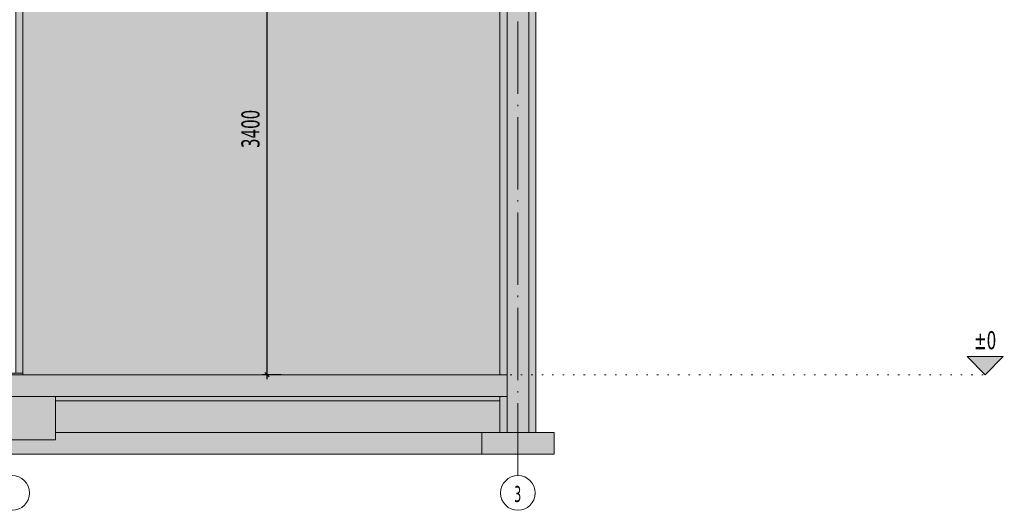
# Model space of a CAD drawing. Header units: millimetres. Extents: x 1567 to 2756, y -116 to 725.
# Tile 197 of 256: x 1683 to 1820, y 522 to 590. Entities that reach past the tile are written whole.
import ezdxf

# ---------------------------------------------------------------- set-up
doc = ezdxf.new("R2010")
doc.units = ezdxf.units.MM
doc.linetypes.add('CADWORK_2', pattern=[1.45, 0.2, -1.25])
doc.linetypes.add('CADWORK_5', pattern=[13.2, 10, -1.5, 0.2, -1.5])
doc.layers.add('Ech.1_50', color=7, linetype='Continuous')
doc.styles.add('tahoma-', font='txt', dxfattribs={"height": 1})
doc.styles.add('tahoma-z-r', font='txt', dxfattribs={"width": 0.704918})
doc.dimstyles.new('ISO-25', dxfattribs={"dimtxt": 2.5, "dimasz": 2.5, "dimexe": 1.25, "dimexo": 0.625, "dimtad": 1, "dimtxsty": 'Standard', "dimcen": 2.5, "dimadec": 0, "dimazin": 0, "dimtfac": 1, "dimtmove": 0, "dimatfit": 3, "dimfxl": 1, "dimarcsym": 0})

# ---------------------------------------------------------------- blocks, each defined once
blk = doc.blocks.new('cw-dimension-symbol15')
at = {"linetype": 'Continuous', "lineweight": -2}
blk.add_hatch(color=0, dxfattribs=at).paths.add_polyline_path([(0, 0), (-1, 1), (1, 1)])
at = {"color": 0, "linetype": 'Continuous', "lineweight": -2}
for p, q in [((0, 0), (-1, 1)), ((-1, 1), (1, 1)), ((1, 1), (0, 0))]:
    blk.add_line(p, q, dxfattribs=at)
blk = doc.blocks.new('*D153')
at = {"layer": 'Defpoints', "color": 0}
blk.add_point((1816.88, 541.08), dxfattribs=at)
blk.add_point((1816.88, 541.08), dxfattribs=at)
blk.add_point((1816.88, 541.08), dxfattribs=at)
at = {"layer": 'Ech.1_50', "color": 0, "linetype": 'Continuous', "lineweight": -2}
blk.add_line((1816.88, 541.08), (1816.88, 541.08), dxfattribs=at)
at = {"layer": 'Ech.1_50', "color": 1, "linetype": 'Continuous', "lineweight": 5, "insert": (1816.88, 545.83), "char_height": 2.5, "attachment_point": 5, "style": 'tahoma-z-r'}
blk.add_mtext('±0', dxfattribs=at)
blk = doc.blocks.new('cw-dimension-symbol2')
at = {"color": 0, "linetype": 'Continuous', "lineweight": -2}
for p, q in [((-1, 0), (1, 0)), ((-0.5, -0.5), (0.5, 0.5))]:
    blk.add_line(p, q, dxfattribs=at)
blk = doc.blocks.new('*D229')
at = {"layer": 'Defpoints', "color": 0}
for p in [(1719.48, 609.08), (1717.48, 541.08), (1719.48, 541.08)]:
    blk.add_point(p, dxfattribs=at)
at = {"layer": 'Ech.1_50', "color": 0, "linetype": 'Continuous', "lineweight": -2}
for p, q in [((1719.48, 609.08), (1716.88, 609.08)), ((1717.48, 608.48), (1717.48, 541.68)), ((1719.48, 541.08), (1716.88, 541.08))]:
    blk.add_line(p, q, dxfattribs=at)
at = {"layer": 'Ech.1_50', "color": 0, "lineweight": -2, "xscale": 0.6000000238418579, "yscale": 0.6000000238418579, "zscale": 0.6000000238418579}
for p, rotation in [((1717.48, 609.08), 90), ((1717.48, 541.08), 270)]:
    blk.add_blockref('cw-dimension-symbol2', p, dxfattribs=dict(at, rotation=rotation))
at = {"layer": 'Ech.1_50', "color": 7, "linetype": 'Continuous', "lineweight": 5, "insert": (1715.23, 575.08), "char_height": 2.5, "attachment_point": 5, "rotation": 90, "style": 'tahoma-z-r'}
blk.add_mtext('3400', dxfattribs=at)

msp = doc.modelspace()

# ---------------------------------------------------------------- hatches: boundary and pattern name
at = {"layer": 'Ech.1_50', "linetype": 'Continuous', "lineweight": 5, "true_color": 0xe0c8b3, "transparency": 33554687}
msp.add_hatch(color=9, dxfattribs=at).paths.add_polyline_path([(1683.723, 631.078), (1682.723, 631.078), (1682.723, 541.278), (1683.723, 541.278), (1683.723, 631.078)])
at = {"layer": 'Ech.1_50', "linetype": 'Continuous', "lineweight": 5, "true_color": 0xf3f3f3, "transparency": 33554687}
for points in [[(1749.723, 541.078), (1750.723, 541.078), (1750.723, 606.664), (1749.723, 606.664), (1749.723, 541.078)], [(1754.723, 600.578), (1754.223, 600.578), (1753.723, 601.078), (1753.723, 533.078), (1754.723, 533.078), (1754.723, 600.578)], [(1676.223, 532.078), (1688.223, 532.078), (1688.223, 538.078), (1676.223, 538.078), (1676.223, 532.078)], [(1688.223, 537.478), (1749.723, 537.478), (1749.723, 538.078), (1688.223, 538.078), (1688.223, 537.478)], [(1749.723, 533.078), (1750.723, 533.078), (1750.723, 538.078), (1749.723, 538.078), (1749.723, 533.078)], [(1617.223, 530.078), (1747.223, 530.078), (1747.223, 533.078), (1688.223, 533.078), (1688.223, 532.078), (1676.223, 532.078), (1676.223, 533.078), (1617.223, 533.078), (1617.223, 530.078)]]:
    msp.add_hatch(color=7, dxfattribs=at).paths.add_polyline_path(points)
at = {"layer": 'Ech.1_50', "linetype": 'Continuous', "lineweight": 5, "true_color": 0xfdfdfd, "transparency": 33554687}
for points in [[(1747.103, 603.664), (1683.723, 603.664), (1683.723, 541.078), (1749.723, 541.078), (1749.723, 601.078), (1747.103, 601.078), (1747.103, 603.664)], [(1688.223, 533.078), (1749.723, 533.078), (1749.723, 537.478), (1688.223, 537.478), (1688.223, 533.078)]]:
    msp.add_hatch(color=7, dxfattribs=at).paths.add_polyline_path(points)
at = {"layer": 'Ech.1_50', "linetype": 'Continuous', "lineweight": 5, "true_color": 0xf6f6f6, "transparency": 33554687}
msp.add_hatch(color=7, dxfattribs=at).paths.add_polyline_path([(1753.723, 601.664), (1750.723, 601.664), (1750.723, 533.078), (1753.723, 533.078), (1753.723, 601.664)])
at = {"layer": 'Ech.1_50', "linetype": 'Continuous', "lineweight": 5, "true_color": 0xd0d0d0, "transparency": 33554687}
for points in [[(1750.723, 541.078), (1613.723, 541.078), (1613.723, 538.078), (1750.723, 538.078), (1750.723, 541.078)], [(1757.223, 533.078), (1747.223, 533.078), (1747.223, 530.078), (1757.223, 530.078), (1757.223, 533.078)]]:
    msp.add_hatch(color=254, dxfattribs=at).paths.add_polyline_path(points)
at = {"layer": 'Ech.1_50', "linetype": 'Continuous', "lineweight": 5, "true_color": 0xb3d6f7, "transparency": 33554687}
msp.add_hatch(color=254, dxfattribs=at).paths.add_polyline_path([(1683.723, 541.278), (1680.723, 541.278), (1680.723, 541.078), (1683.723, 541.078), (1683.723, 541.278)])

# ---------------------------------------------------------------- linework, layer by layer
at = {"layer": 'Ech.1_50', "color": 7, "linetype": 'Continuous', "lineweight": 5}
for points in [[(1683.723, 631.078), (1682.723, 631.078), (1682.723, 541.278), (1683.723, 541.278), (1683.723, 631.078)], [(1749.723, 541.078), (1750.723, 541.078), (1750.723, 606.664), (1749.723, 606.664), (1749.723, 541.078)], [(1747.103, 603.664), (1683.723, 603.664), (1683.723, 541.078), (1749.723, 541.078), (1749.723, 601.078), (1747.103, 601.078), (1747.103, 603.664)], [(1753.723, 601.664), (1750.723, 601.664), (1750.723, 533.078), (1753.723, 533.078), (1753.723, 601.664)], [(1754.723, 600.578), (1754.223, 600.578), (1753.723, 601.078), (1753.723, 533.078), (1754.723, 533.078), (1754.723, 600.578)], [(1750.723, 541.078), (1613.723, 541.078), (1613.723, 538.078), (1750.723, 538.078), (1750.723, 541.078)], [(1683.723, 541.278), (1680.723, 541.278), (1680.723, 541.078), (1683.723, 541.078), (1683.723, 541.278)], [(1676.223, 532.078), (1688.223, 532.078), (1688.223, 538.078), (1676.223, 538.078), (1676.223, 532.078)], [(1688.223, 537.478), (1749.723, 537.478), (1749.723, 538.078), (1688.223, 538.078), (1688.223, 537.478)], [(1688.223, 533.078), (1749.723, 533.078), (1749.723, 537.478), (1688.223, 537.478), (1688.223, 533.078)], [(1749.723, 533.078), (1750.723, 533.078), (1750.723, 538.078), (1749.723, 538.078), (1749.723, 533.078)], [(1617.223, 530.078), (1747.223, 530.078), (1747.223, 533.078), (1688.223, 533.078), (1688.223, 532.078), (1676.223, 532.078), (1676.223, 533.078), (1617.223, 533.078), (1617.223, 530.078)], [(1757.223, 533.078), (1747.223, 533.078), (1747.223, 530.078), (1757.223, 530.078), (1757.223, 533.078)]]:
    msp.add_lwpolyline(points, close=True, dxfattribs=at)
at = {"layer": 'Ech.1_50', "color": 9, "linetype": 'CADWORK_2', "lineweight": 5, "elevation": 50}
msp.add_lwpolyline([(1594.566, 541.078), (1816.879, 541.078)], dxfattribs=at)

# ---------------------------------------------------------------- block references
at = {"layer": 'Ech.1_50', "color": 1, "lineweight": 5, "xscale": 2.5, "yscale": 2.5, "zscale": 2.5}
msp.add_blockref('cw-dimension-symbol15', (1816.879, 541.078), dxfattribs=at)

# ---------------------------------------------------------------- dimensions: what is measured, and where the dimension line sits
at = {"layer": 'Ech.1_50', "color": 7, "linetype": 'Continuous', "lineweight": 5}
dim = msp.add_linear_dim(base=(1717.481, 541.078), p1=(1719.481, 609.078), p2=(1719.481, 541.078), angle=270, text='3400', dimstyle='ISO-25', override={"dimtxt": 2.5, "dimasz": 0.6, "dimexe": 0.6, "dimexo": 0, "dimgap": 0, "dimdec": 0, "dimlfac": 1, "dimtxsty": 'tahoma-z-r', "dimblk": 'cw-dimension-symbol2', "dimclrt": 7, "dimtmove": 2}, dxfattribs=at)
dim.commit()
dim.dimension.update_dxf_attribs({"geometry": '*D229', "text_midpoint": (1715.231, 575.078), "dimtype": 161, "text_rotation": 90})
at = {"layer": 'Ech.1_50', "color": 1, "linetype": 'Continuous', "lineweight": 5}
dim = msp.add_ordinate_dim(feature_location=(1816.879, 541.078), offset=(0, 0), dtype=0, origin=(1816.879, 541.078), text='±0', dimstyle='ISO-25', override={"dimtxt": 2.5, "dimasz": 0.3, "dimexe": 0.6, "dimexo": 0, "dimgap": 0, "dimdec": 0, "dimlfac": 1, "dimtxsty": 'tahoma-z-r', "dimblk": 'cw-dimension-symbol15', "dimclrt": 1, "dimtmove": 2}, dxfattribs=at)
dim.commit()
dim.dimension.update_dxf_attribs({"geometry": '*D153', "text_midpoint": (1816.879, 545.828)})

# ---------------------------------------------------------------- wipeouts: each hides what was drawn before it
at = {"linetype": 'Continuous'}
for points in [[(1682.223, 522.321), (1682.238, 522.321), (1682.253, 522.321), (1682.268, 522.321), (1682.283, 522.321), (1682.298, 522.322), (1682.313, 522.322), (1682.329, 522.323), (1682.344, 522.324), (1682.359, 522.324), (1682.374, 522.325), (1682.389, 522.326), (1682.404, 522.327), (1682.419, 522.329), (1682.434, 522.33), (1682.449, 522.331), (1682.464, 522.333), (1682.479, 522.334), (1682.494, 522.336), (1682.509, 522.338), (1682.524, 522.34), (1682.539, 522.342), (1682.554, 522.344), (1682.569, 522.346), (1682.584, 522.348), (1682.598, 522.35), (1682.613, 522.353), (1682.628, 522.355), (1682.643, 522.358), (1682.658, 522.36), (1682.673, 522.363), (1682.688, 522.366), (1682.702, 522.369), (1682.717, 522.372), (1682.732, 522.375), (1682.747, 522.378), (1682.761, 522.382), (1682.776, 522.385), (1682.791, 522.389), (1682.805, 522.392), (1682.82, 522.396), (1682.834, 522.4), (1682.849, 522.404), (1682.864, 522.408), (1682.878, 522.412), (1682.893, 522.416), (1682.907, 522.42), (1682.921, 522.425), (1682.936, 522.429), (1682.95, 522.433), (1682.965, 522.438), (1682.979, 522.443), (1682.993, 522.448), (1683.008, 522.452), (1683.022, 522.457), (1683.036, 522.463), (1683.05, 522.468), (1683.064, 522.473), (1683.078, 522.478), (1683.092, 522.484), (1683.107, 522.489), (1683.121, 522.495), (1683.134, 522.5), (1683.148, 522.506), (1683.162, 522.512), (1683.176, 522.518), (1683.19, 522.524), (1683.204, 522.53), (1683.218, 522.536), (1683.231, 522.543), (1683.245, 522.549), (1683.259, 522.556), (1683.272, 522.562), (1683.286, 522.569), (1683.299, 522.575), (1683.313, 522.582), (1683.326, 522.589), (1683.339, 522.596), (1683.353, 522.603), (1683.366, 522.61), (1683.379, 522.618), (1683.392, 522.625), (1683.406, 522.632), (1683.419, 522.64), (1683.432, 522.647), (1683.445, 522.655), (1683.458, 522.663), (1683.471, 522.67), (1683.483, 522.678), (1683.496, 522.686), (1683.509, 522.694), (1683.522, 522.702), (1683.534, 522.711), (1683.547, 522.719), (1683.56, 522.727), (1683.572, 522.736), (1683.584, 522.744), (1683.597, 522.753), (1683.609, 522.761), (1683.621, 522.77), (1683.634, 522.779), (1683.646, 522.788), (1683.658, 522.797), (1683.67, 522.806), (1683.682, 522.815), (1683.694, 522.824), (1683.706, 522.834), (1683.718, 522.843), (1683.729, 522.852), (1683.741, 522.862), (1683.753, 522.871), (1683.764, 522.881), (1683.776, 522.891), (1683.787, 522.901), (1683.799, 522.91), (1683.81, 522.92), (1683.821, 522.93), (1683.833, 522.94), (1683.844, 522.951), (1683.855, 522.961), (1683.866, 522.971), (1683.877, 522.981), (1683.888, 522.992), (1683.899, 523.002), (1683.909, 523.013), (1683.92, 523.024), (1683.931, 523.034), (1683.941, 523.045), (1683.952, 523.056), (1683.962, 523.067), (1683.973, 523.078), (1683.983, 523.089), (1683.993, 523.1), (1684.003, 523.111), (1684.013, 523.122), (1684.023, 523.133), (1684.033, 523.145), (1684.043, 523.156), (1684.053, 523.168), (1684.063, 523.179), (1684.072, 523.191), (1684.082, 523.202), (1684.091, 523.214), (1684.101, 523.226), (1684.11, 523.238), (1684.119, 523.25), (1684.129, 523.262), (1684.138, 523.274), (1684.147, 523.286), (1684.156, 523.298), (1684.165, 523.31), (1684.173, 523.322), (1684.182, 523.334), (1684.191, 523.347), (1684.199, 523.359), (1684.208, 523.372), (1684.216, 523.384), (1684.225, 523.397), (1684.233, 523.409), (1684.241, 523.422), (1684.249, 523.435), (1684.257, 523.447), (1684.265, 523.46), (1684.273, 523.473), (1684.281, 523.486), (1684.289, 523.499), (1684.296, 523.512), (1684.304, 523.525), (1684.311, 523.538), (1684.319, 523.551), (1684.326, 523.564), (1684.333, 523.578), (1684.341, 523.591), (1684.348, 523.604), (1684.355, 523.618), (1684.361, 523.631), (1684.368, 523.645), (1684.375, 523.658), (1684.382, 523.672), (1684.388, 523.685), (1684.395, 523.699), (1684.401, 523.712), (1684.407, 523.726), (1684.413, 523.74), (1684.42, 523.754), (1684.426, 523.767), (1684.432, 523.781), (1684.437, 523.795), (1684.443, 523.809), (1684.449, 523.823), (1684.454, 523.837), (1684.46, 523.851), (1684.465, 523.865), (1684.471, 523.879), (1684.476, 523.894), (1684.481, 523.908), (1684.486, 523.922), (1684.491, 523.936), (1684.496, 523.95), (1684.501, 523.965), (1684.506, 523.979), (1684.51, 523.993), (1684.515, 524.008), (1684.519, 524.022), (1684.523, 524.037), (1684.528, 524.051), (1684.532, 524.066), (1684.536, 524.08), (1684.54, 524.095), (1684.544, 524.109), (1684.548, 524.124), (1684.551, 524.138), (1684.555, 524.153), (1684.558, 524.168), (1684.562, 524.182), (1684.565, 524.197), (1684.568, 524.212), (1684.572, 524.227), (1684.575, 524.241), (1684.578, 524.256), (1684.58, 524.271), (1684.583, 524.286), (1684.586, 524.301), (1684.589, 524.315), (1684.591, 524.33), (1684.593, 524.345), (1684.596, 524.36), (1684.598, 524.375), (1684.6, 524.39), (1684.602, 524.405), (1684.604, 524.42), (1684.606, 524.435), (1684.608, 524.45), (1684.609, 524.465), (1684.611, 524.48), (1684.612, 524.495), (1684.614, 524.51), (1684.615, 524.525), (1684.616, 524.54), (1684.617, 524.555), (1684.618, 524.57), (1684.619, 524.585), (1684.62, 524.6), (1684.621, 524.615), (1684.621, 524.63), (1684.622, 524.645), (1684.622, 524.66), (1684.623, 524.675), (1684.623, 524.69), (1684.623, 524.706), (1684.623, 524.721), (1684.623, 524.736), (1684.623, 524.751), (1684.623, 524.766), (1684.622, 524.781), (1684.622, 524.796), (1684.621, 524.811), (1684.621, 524.826), (1684.62, 524.841), (1684.619, 524.856), (1684.618, 524.871), (1684.617, 524.886), (1684.616, 524.901), (1684.615, 524.916), (1684.614, 524.931), (1684.612, 524.947), (1684.611, 524.962), (1684.609, 524.977), (1684.608, 524.992), (1684.606, 525.006), (1684.604, 525.021), (1684.602, 525.036), (1684.6, 525.051), (1684.598, 525.066), (1684.596, 525.081), (1684.593, 525.096), (1684.591, 525.111), (1684.589, 525.126), (1684.586, 525.141), (1684.583, 525.156), (1684.58, 525.17), (1684.578, 525.185), (1684.575, 525.2), (1684.572, 525.215), (1684.568, 525.229), (1684.565, 525.244), (1684.562, 525.259), (1684.558, 525.274), (1684.555, 525.288), (1684.551, 525.303), (1684.548, 525.318), (1684.544, 525.332), (1684.54, 525.347), (1684.536, 525.361), (1684.532, 525.376), (1684.528, 525.39), (1684.523, 525.405), (1684.519, 525.419), (1684.515, 525.434), (1684.51, 525.448), (1684.506, 525.462), (1684.501, 525.477), (1684.496, 525.491), (1684.491, 525.505), (1684.486, 525.519), (1684.481, 525.534), (1684.476, 525.548), (1684.471, 525.562), (1684.465, 525.576), (1684.46, 525.59), (1684.454, 525.604), (1684.449, 525.618), (1684.443, 525.632), (1684.437, 525.646), (1684.432, 525.66), (1684.426, 525.674), (1684.42, 525.688), (1684.413, 525.701), (1684.407, 525.715), (1684.401, 525.729), (1684.395, 525.743), (1684.388, 525.756), (1684.382, 525.77), (1684.375, 525.783), (1684.368, 525.797), (1684.361, 525.81), (1684.355, 525.824), (1684.348, 525.837), (1684.341, 525.85), (1684.333, 525.864), (1684.326, 525.877), (1684.319, 525.89), (1684.311, 525.903), (1684.304, 525.916), (1684.296, 525.929), (1684.289, 525.942), (1684.281, 525.955), (1684.273, 525.968), (1684.265, 525.981), (1684.257, 525.994), (1684.249, 526.007), (1684.241, 526.019), (1684.233, 526.032), (1684.225, 526.045), (1684.216, 526.057), (1684.208, 526.07), (1684.199, 526.082), (1684.191, 526.094), (1684.182, 526.107), (1684.173, 526.119), (1684.165, 526.131), (1684.156, 526.144), (1684.147, 526.156), (1684.138, 526.168), (1684.129, 526.18), (1684.119, 526.192), (1684.11, 526.204), (1684.101, 526.215), (1684.091, 526.227), (1684.082, 526.239), (1684.072, 526.25), (1684.063, 526.262), (1684.053, 526.274), (1684.043, 526.285), (1684.033, 526.296), (1684.023, 526.308), (1684.013, 526.319), (1684.003, 526.33), (1683.993, 526.341), (1683.983, 526.353), (1683.973, 526.364), (1683.962, 526.375), (1683.952, 526.385), (1683.941, 526.396), (1683.931, 526.407), (1683.92, 526.418), (1683.909, 526.428), (1683.899, 526.439), (1683.888, 526.449), (1683.877, 526.46), (1683.866, 526.47), (1683.855, 526.48), (1683.844, 526.491), (1683.833, 526.501), (1683.821, 526.511), (1683.81, 526.521), (1683.799, 526.531), (1683.787, 526.541), (1683.776, 526.551), (1683.764, 526.56), (1683.753, 526.57), (1683.741, 526.579), (1683.729, 526.589), (1683.718, 526.598), (1683.706, 526.608), (1683.694, 526.617), (1683.682, 526.626), (1683.67, 526.635), (1683.658, 526.644), (1683.646, 526.653), (1683.634, 526.662), (1683.621, 526.671), (1683.609, 526.68), (1683.597, 526.689), (1683.584, 526.697), (1683.572, 526.706), (1683.56, 526.714), (1683.547, 526.722), (1683.534, 526.731), (1683.522, 526.739), (1683.509, 526.747), (1683.496, 526.755), (1683.483, 526.763), (1683.471, 526.771), (1683.458, 526.779), (1683.445, 526.786), (1683.432, 526.794), (1683.419, 526.802), (1683.406, 526.809), (1683.392, 526.816), (1683.379, 526.824), (1683.366, 526.831), (1683.353, 526.838), (1683.339, 526.845), (1683.326, 526.852), (1683.313, 526.859), (1683.299, 526.866), (1683.286, 526.873), (1683.272, 526.879), (1683.259, 526.886), (1683.245, 526.892), (1683.231, 526.899), (1683.218, 526.905), (1683.204, 526.911), (1683.19, 526.917), (1683.176, 526.923), (1683.162, 526.929), (1683.148, 526.935), (1683.134, 526.941), (1683.121, 526.947), (1683.107, 526.952), (1683.092, 526.958), (1683.078, 526.963), (1683.064, 526.968), (1683.05, 526.974), (1683.036, 526.979), (1683.022, 526.984), (1683.008, 526.989), (1682.993, 526.994), (1682.979, 526.998), (1682.965, 527.003), (1682.95, 527.008), (1682.936, 527.012), (1682.921, 527.017), (1682.907, 527.021), (1682.893, 527.025), (1682.878, 527.03), (1682.864, 527.034), (1682.849, 527.038), (1682.834, 527.041), (1682.82, 527.045), (1682.805, 527.049), (1682.791, 527.053), (1682.776, 527.056), (1682.761, 527.06), (1682.747, 527.063), (1682.732, 527.066), (1682.717, 527.069), (1682.702, 527.072), (1682.688, 527.075), (1682.673, 527.078), (1682.658, 527.081), (1682.643, 527.084), (1682.628, 527.086), (1682.613, 527.089), (1682.598, 527.091), (1682.584, 527.093), (1682.569, 527.096), (1682.554, 527.098), (1682.539, 527.1), (1682.524, 527.102), (1682.509, 527.104), (1682.494, 527.105), (1682.479, 527.107), (1682.464, 527.109), (1682.449, 527.11), (1682.434, 527.111), (1682.419, 527.113), (1682.404, 527.114), (1682.389, 527.115), (1682.374, 527.116), (1682.359, 527.117), (1682.344, 527.118), (1682.329, 527.118), (1682.313, 527.119), (1682.298, 527.119), (1682.283, 527.12), (1682.268, 527.12), (1682.253, 527.12), (1682.238, 527.121), (1682.223, 527.121), (1682.208, 527.121), (1682.193, 527.12), (1682.178, 527.12), (1682.163, 527.12), (1682.148, 527.119), (1682.133, 527.119), (1682.117, 527.118), (1682.102, 527.118), (1682.087, 527.117), (1682.072, 527.116), (1682.057, 527.115), (1682.042, 527.114), (1682.027, 527.113), (1682.012, 527.111), (1681.997, 527.11), (1681.982, 527.109), (1681.967, 527.107), (1681.952, 527.105), (1681.937, 527.104), (1681.922, 527.102), (1681.907, 527.1), (1681.892, 527.098), (1681.877, 527.096), (1681.862, 527.093), (1681.848, 527.091), (1681.833, 527.089), (1681.818, 527.086), (1681.803, 527.084), (1681.788, 527.081), (1681.773, 527.078), (1681.758, 527.075), (1681.744, 527.072), (1681.729, 527.069), (1681.714, 527.066), (1681.699, 527.063), (1681.685, 527.06), (1681.67, 527.056), (1681.655, 527.053), (1681.641, 527.049), (1681.626, 527.045), (1681.612, 527.041), (1681.597, 527.038), (1681.582, 527.034), (1681.568, 527.03), (1681.553, 527.025), (1681.539, 527.021), (1681.525, 527.017), (1681.51, 527.012), (1681.496, 527.008), (1681.481, 527.003), (1681.467, 526.998), (1681.453, 526.994), (1681.438, 526.989), (1681.424, 526.984), (1681.41, 526.979), (1681.396, 526.974), (1681.382, 526.968), (1681.368, 526.963), (1681.354, 526.958), (1681.34, 526.952), (1681.326, 526.947), (1681.312, 526.941), (1681.298, 526.935), (1681.284, 526.929), (1681.27, 526.923), (1681.256, 526.917), (1681.242, 526.911), (1681.229, 526.905), (1681.215, 526.899), (1681.201, 526.892), (1681.188, 526.886), (1681.174, 526.879), (1681.16, 526.873), (1681.147, 526.866), (1681.133, 526.859), (1681.12, 526.852), (1681.107, 526.845), (1681.093, 526.838), (1681.08, 526.831), (1681.067, 526.824), (1681.054, 526.816), (1681.04, 526.809), (1681.027, 526.802), (1681.014, 526.794), (1681.001, 526.786), (1680.988, 526.779), (1680.975, 526.771), (1680.963, 526.763), (1680.95, 526.755), (1680.937, 526.747), (1680.924, 526.739), (1680.912, 526.731), (1680.899, 526.722), (1680.887, 526.714), (1680.874, 526.706), (1680.862, 526.697), (1680.849, 526.689), (1680.837, 526.68), (1680.825, 526.671), (1680.812, 526.662), (1680.8, 526.653), (1680.788, 526.644), (1680.776, 526.635), (1680.764, 526.626), (1680.752, 526.617), (1680.74, 526.608), (1680.728, 526.598), (1680.717, 526.589), (1680.705, 526.579), (1680.693, 526.57), (1680.682, 526.56), (1680.67, 526.551), (1680.659, 526.541), (1680.647, 526.531), (1680.636, 526.521), (1680.625, 526.511), (1680.613, 526.501), (1680.602, 526.491), (1680.591, 526.48), (1680.58, 526.47), (1680.569, 526.46), (1680.558, 526.449), (1680.547, 526.439), (1680.537, 526.428), (1680.526, 526.418), (1680.515, 526.407), (1680.505, 526.396), (1680.494, 526.385), (1680.484, 526.375), (1680.473, 526.364), (1680.463, 526.353), (1680.453, 526.341), (1680.443, 526.33), (1680.433, 526.319), (1680.423, 526.308), (1680.413, 526.296), (1680.403, 526.285), (1680.393, 526.274), (1680.383, 526.262), (1680.374, 526.25), (1680.364, 526.239), (1680.355, 526.227), (1680.345, 526.215), (1680.336, 526.204), (1680.327, 526.192), (1680.317, 526.18), (1680.308, 526.168), (1680.299, 526.156), (1680.29, 526.144), (1680.281, 526.131), (1680.273, 526.119), (1680.264, 526.107), (1680.255, 526.094), (1680.247, 526.082), (1680.238, 526.07), (1680.23, 526.057), (1680.221, 526.045), (1680.213, 526.032), (1680.205, 526.019), (1680.197, 526.007), (1680.189, 525.994), (1680.181, 525.981), (1680.173, 525.968), (1680.165, 525.955), (1680.157, 525.942), (1680.15, 525.929), (1680.142, 525.916), (1680.135, 525.903), (1680.127, 525.89), (1680.12, 525.877), (1680.113, 525.864), (1680.106, 525.85), (1680.098, 525.837), (1680.091, 525.824), (1680.085, 525.81), (1680.078, 525.797), (1680.071, 525.783), (1680.064, 525.77), (1680.058, 525.756), (1680.051, 525.743), (1680.045, 525.729), (1680.039, 525.715), (1680.033, 525.701), (1680.026, 525.688), (1680.02, 525.674), (1680.014, 525.66), (1680.009, 525.646), (1680.003, 525.632), (1679.997, 525.618), (1679.992, 525.604), (1679.986, 525.59), (1679.981, 525.576), (1679.975, 525.562), (1679.97, 525.548), (1679.965, 525.534), (1679.96, 525.519), (1679.955, 525.505), (1679.95, 525.491), (1679.945, 525.477), (1679.94, 525.462), (1679.936, 525.448), (1679.931, 525.434), (1679.927, 525.419), (1679.923, 525.405), (1679.918, 525.39), (1679.914, 525.376), (1679.91, 525.361), (1679.906, 525.347), (1679.902, 525.332), (1679.898, 525.318), (1679.895, 525.303), (1679.891, 525.288), (1679.888, 525.274), (1679.884, 525.259), (1679.881, 525.244), (1679.878, 525.229), (1679.874, 525.215), (1679.871, 525.2), (1679.868, 525.185), (1679.866, 525.17), (1679.863, 525.156), (1679.86, 525.141), (1679.857, 525.126), (1679.855, 525.111), (1679.853, 525.096), (1679.85, 525.081), (1679.848, 525.066), (1679.846, 525.051), (1679.844, 525.036), (1679.842, 525.021), (1679.84, 525.006), (1679.838, 524.992), (1679.837, 524.977), (1679.835, 524.962), (1679.834, 524.947), (1679.832, 524.931), (1679.831, 524.916), (1679.83, 524.901), (1679.829, 524.886), (1679.828, 524.871), (1679.827, 524.856), (1679.826, 524.841), (1679.825, 524.826), (1679.825, 524.811), (1679.824, 524.796), (1679.824, 524.781), (1679.823, 524.766), (1679.823, 524.751), (1679.823, 524.736), (1679.823, 524.721), (1679.823, 524.706), (1679.823, 524.69), (1679.823, 524.675), (1679.824, 524.66), (1679.824, 524.645), (1679.825, 524.63), (1679.825, 524.615), (1679.826, 524.6), (1679.827, 524.585), (1679.828, 524.57), (1679.829, 524.555), (1679.83, 524.54), (1679.831, 524.525), (1679.832, 524.51), (1679.834, 524.495), (1679.835, 524.48), (1679.837, 524.465), (1679.838, 524.45), (1679.84, 524.435), (1679.842, 524.42), (1679.844, 524.405), (1679.846, 524.39), (1679.848, 524.375), (1679.85, 524.36), (1679.853, 524.345), (1679.855, 524.33), (1679.857, 524.315), (1679.86, 524.301), (1679.863, 524.286), (1679.866, 524.271), (1679.868, 524.256), (1679.871, 524.241), (1679.874, 524.227), (1679.878, 524.212), (1679.881, 524.197), (1679.884, 524.182), (1679.888, 524.168), (1679.891, 524.153), (1679.895, 524.138), (1679.898, 524.124), (1679.902, 524.109), (1679.906, 524.095), (1679.91, 524.08), (1679.914, 524.066), (1679.918, 524.051), (1679.923, 524.037), (1679.927, 524.022), (1679.931, 524.008), (1679.936, 523.993), (1679.94, 523.979), (1679.945, 523.965), (1679.95, 523.95), (1679.955, 523.936), (1679.96, 523.922), (1679.965, 523.908), (1679.97, 523.894), (1679.975, 523.879), (1679.981, 523.865), (1679.986, 523.851), (1679.992, 523.837), (1679.997, 523.823), (1680.003, 523.809), (1680.009, 523.795), (1680.014, 523.781), (1680.02, 523.767), (1680.026, 523.754), (1680.033, 523.74), (1680.039, 523.726), (1680.045, 523.712), (1680.051, 523.699), (1680.058, 523.685), (1680.064, 523.672), (1680.071, 523.658), (1680.078, 523.645), (1680.085, 523.631), (1680.091, 523.618), (1680.098, 523.604), (1680.106, 523.591), (1680.113, 523.578), (1680.12, 523.564), (1680.127, 523.551), (1680.135, 523.538), (1680.142, 523.525), (1680.15, 523.512), (1680.157, 523.499), (1680.165, 523.486), (1680.173, 523.473), (1680.181, 523.46), (1680.189, 523.447), (1680.197, 523.435), (1680.205, 523.422), (1680.213, 523.409), (1680.221, 523.397), (1680.23, 523.384), (1680.238, 523.372), (1680.247, 523.359), (1680.255, 523.347), (1680.264, 523.334), (1680.273, 523.322), (1680.281, 523.31), (1680.29, 523.298), (1680.299, 523.286), (1680.308, 523.274), (1680.317, 523.262), (1680.327, 523.25), (1680.336, 523.238), (1680.345, 523.226), (1680.355, 523.214), (1680.364, 523.202), (1680.374, 523.191), (1680.383, 523.179), (1680.393, 523.168), (1680.403, 523.156), (1680.413, 523.145), (1680.423, 523.133), (1680.433, 523.122), (1680.443, 523.111), (1680.453, 523.1), (1680.463, 523.089), (1680.473, 523.078), (1680.484, 523.067), (1680.494, 523.056), (1680.505, 523.045), (1680.515, 523.034), (1680.526, 523.024), (1680.537, 523.013), (1680.547, 523.002), (1680.558, 522.992), (1680.569, 522.981), (1680.58, 522.971), (1680.591, 522.961), (1680.602, 522.951), (1680.613, 522.94), (1680.625, 522.93), (1680.636, 522.92), (1680.647, 522.91), (1680.659, 522.901), (1680.67, 522.891), (1680.682, 522.881), (1680.693, 522.871), (1680.705, 522.862), (1680.717, 522.852), (1680.728, 522.843), (1680.74, 522.834), (1680.752, 522.824), (1680.764, 522.815), (1680.776, 522.806), (1680.788, 522.797), (1680.8, 522.788), (1680.812, 522.779), (1680.825, 522.77), (1680.837, 522.761), (1680.849, 522.753), (1680.862, 522.744), (1680.874, 522.736), (1680.887, 522.727), (1680.899, 522.719), (1680.912, 522.711), (1680.924, 522.702), (1680.937, 522.694), (1680.95, 522.686), (1680.963, 522.678), (1680.975, 522.67), (1680.988, 522.663), (1681.001, 522.655), (1681.014, 522.647), (1681.027, 522.64), (1681.04, 522.632), (1681.054, 522.625), (1681.067, 522.618), (1681.08, 522.61), (1681.093, 522.603), (1681.107, 522.596), (1681.12, 522.589), (1681.133, 522.582), (1681.147, 522.575), (1681.16, 522.569), (1681.174, 522.562), (1681.188, 522.556), (1681.201, 522.549), (1681.215, 522.543), (1681.229, 522.536), (1681.242, 522.53), (1681.256, 522.524), (1681.27, 522.518), (1681.284, 522.512), (1681.298, 522.506), (1681.312, 522.5), (1681.326, 522.495), (1681.34, 522.489), (1681.354, 522.484), (1681.368, 522.478), (1681.382, 522.473), (1681.396, 522.468), (1681.41, 522.463), (1681.424, 522.457), (1681.438, 522.452), (1681.453, 522.448), (1681.467, 522.443), (1681.481, 522.438), (1681.496, 522.433), (1681.51, 522.429), (1681.525, 522.425), (1681.539, 522.42), (1681.553, 522.416), (1681.568, 522.412), (1681.582, 522.408), (1681.597, 522.404), (1681.612, 522.4), (1681.626, 522.396), (1681.641, 522.392), (1681.655, 522.389), (1681.67, 522.385), (1681.685, 522.382), (1681.699, 522.378), (1681.714, 522.375), (1681.729, 522.372), (1681.744, 522.369), (1681.758, 522.366), (1681.773, 522.363), (1681.788, 522.36), (1681.803, 522.358), (1681.818, 522.355), (1681.833, 522.353), (1681.848, 522.35), (1681.862, 522.348), (1681.877, 522.346), (1681.892, 522.344), (1681.907, 522.342), (1681.922, 522.34), (1681.937, 522.338), (1681.952, 522.336), (1681.967, 522.334), (1681.982, 522.333), (1681.997, 522.331), (1682.012, 522.33), (1682.027, 522.329), (1682.042, 522.327), (1682.057, 522.326), (1682.072, 522.325), (1682.087, 522.324), (1682.102, 522.324), (1682.117, 522.323), (1682.133, 522.322), (1682.148, 522.322), (1682.163, 522.321), (1682.178, 522.321), (1682.193, 522.321), (1682.208, 522.321)], [(1752.223, 522.321), (1752.238, 522.321), (1752.253, 522.321), (1752.268, 522.321), (1752.283, 522.321), (1752.298, 522.322), (1752.313, 522.322), (1752.329, 522.323), (1752.344, 522.324), (1752.359, 522.324), (1752.374, 522.325), (1752.389, 522.326), (1752.404, 522.327), (1752.419, 522.329), (1752.434, 522.33), (1752.449, 522.331), (1752.464, 522.333), (1752.479, 522.334), (1752.494, 522.336), (1752.509, 522.338), (1752.524, 522.34), (1752.539, 522.342), (1752.554, 522.344), (1752.569, 522.346), (1752.584, 522.348), (1752.598, 522.35), (1752.613, 522.353), (1752.628, 522.355), (1752.643, 522.358), (1752.658, 522.36), (1752.673, 522.363), (1752.688, 522.366), (1752.702, 522.369), (1752.717, 522.372), (1752.732, 522.375), (1752.747, 522.378), (1752.761, 522.382), (1752.776, 522.385), (1752.791, 522.389), (1752.805, 522.392), (1752.82, 522.396), (1752.834, 522.4), (1752.849, 522.404), (1752.864, 522.408), (1752.878, 522.412), (1752.893, 522.416), (1752.907, 522.42), (1752.921, 522.425), (1752.936, 522.429), (1752.95, 522.433), (1752.965, 522.438), (1752.979, 522.443), (1752.993, 522.448), (1753.008, 522.452), (1753.022, 522.457), (1753.036, 522.463), (1753.05, 522.468), (1753.064, 522.473), (1753.078, 522.478), (1753.092, 522.484), (1753.107, 522.489), (1753.121, 522.495), (1753.134, 522.5), (1753.148, 522.506), (1753.162, 522.512), (1753.176, 522.518), (1753.19, 522.524), (1753.204, 522.53), (1753.218, 522.536), (1753.231, 522.543), (1753.245, 522.549), (1753.259, 522.556), (1753.272, 522.562), (1753.286, 522.569), (1753.299, 522.575), (1753.313, 522.582), (1753.326, 522.589), (1753.339, 522.596), (1753.353, 522.603), (1753.366, 522.61), (1753.379, 522.618), (1753.392, 522.625), (1753.406, 522.632), (1753.419, 522.64), (1753.432, 522.647), (1753.445, 522.655), (1753.458, 522.663), (1753.471, 522.67), (1753.483, 522.678), (1753.496, 522.686), (1753.509, 522.694), (1753.522, 522.702), (1753.534, 522.711), (1753.547, 522.719), (1753.56, 522.727), (1753.572, 522.736), (1753.584, 522.744), (1753.597, 522.753), (1753.609, 522.761), (1753.621, 522.77), (1753.634, 522.779), (1753.646, 522.788), (1753.658, 522.797), (1753.67, 522.806), (1753.682, 522.815), (1753.694, 522.824), (1753.706, 522.834), (1753.718, 522.843), (1753.729, 522.852), (1753.741, 522.862), (1753.753, 522.871), (1753.764, 522.881), (1753.776, 522.891), (1753.787, 522.901), (1753.799, 522.91), (1753.81, 522.92), (1753.821, 522.93), (1753.833, 522.94), (1753.844, 522.951), (1753.855, 522.961), (1753.866, 522.971), (1753.877, 522.981), (1753.888, 522.992), (1753.899, 523.002), (1753.909, 523.013), (1753.92, 523.024), (1753.931, 523.034), (1753.941, 523.045), (1753.952, 523.056), (1753.962, 523.067), (1753.973, 523.078), (1753.983, 523.089), (1753.993, 523.1), (1754.003, 523.111), (1754.013, 523.122), (1754.023, 523.133), (1754.033, 523.145), (1754.043, 523.156), (1754.053, 523.168), (1754.063, 523.179), (1754.072, 523.191), (1754.082, 523.202), (1754.091, 523.214), (1754.101, 523.226), (1754.11, 523.238), (1754.119, 523.25), (1754.129, 523.262), (1754.138, 523.274), (1754.147, 523.286), (1754.156, 523.298), (1754.165, 523.31), (1754.173, 523.322), (1754.182, 523.334), (1754.191, 523.347), (1754.199, 523.359), (1754.208, 523.372), (1754.216, 523.384), (1754.225, 523.397), (1754.233, 523.409), (1754.241, 523.422), (1754.249, 523.435), (1754.257, 523.447), (1754.265, 523.46), (1754.273, 523.473), (1754.281, 523.486), (1754.289, 523.499), (1754.296, 523.512), (1754.304, 523.525), (1754.311, 523.538), (1754.319, 523.551), (1754.326, 523.564), (1754.333, 523.578), (1754.341, 523.591), (1754.348, 523.604), (1754.355, 523.618), (1754.361, 523.631), (1754.368, 523.645), (1754.375, 523.658), (1754.382, 523.672), (1754.388, 523.685), (1754.395, 523.699), (1754.401, 523.712), (1754.407, 523.726), (1754.413, 523.74), (1754.42, 523.754), (1754.426, 523.767), (1754.432, 523.781), (1754.437, 523.795), (1754.443, 523.809), (1754.449, 523.823), (1754.454, 523.837), (1754.46, 523.851), (1754.465, 523.865), (1754.471, 523.879), (1754.476, 523.894), (1754.481, 523.908), (1754.486, 523.922), (1754.491, 523.936), (1754.496, 523.95), (1754.501, 523.965), (1754.506, 523.979), (1754.51, 523.993), (1754.515, 524.008), (1754.519, 524.022), (1754.523, 524.037), (1754.528, 524.051), (1754.532, 524.066), (1754.536, 524.08), (1754.54, 524.095), (1754.544, 524.109), (1754.548, 524.124), (1754.551, 524.138), (1754.555, 524.153), (1754.558, 524.168), (1754.562, 524.182), (1754.565, 524.197), (1754.568, 524.212), (1754.572, 524.227), (1754.575, 524.241), (1754.578, 524.256), (1754.58, 524.271), (1754.583, 524.286), (1754.586, 524.301), (1754.589, 524.315), (1754.591, 524.33), (1754.593, 524.345), (1754.596, 524.36), (1754.598, 524.375), (1754.6, 524.39), (1754.602, 524.405), (1754.604, 524.42), (1754.606, 524.435), (1754.608, 524.45), (1754.609, 524.465), (1754.611, 524.48), (1754.612, 524.495), (1754.614, 524.51), (1754.615, 524.525), (1754.616, 524.54), (1754.617, 524.555), (1754.618, 524.57), (1754.619, 524.585), (1754.62, 524.6), (1754.621, 524.615), (1754.621, 524.63), (1754.622, 524.645), (1754.622, 524.66), (1754.623, 524.675), (1754.623, 524.69), (1754.623, 524.706), (1754.623, 524.721), (1754.623, 524.736), (1754.623, 524.751), (1754.623, 524.766), (1754.622, 524.781), (1754.622, 524.796), (1754.621, 524.811), (1754.621, 524.826), (1754.62, 524.841), (1754.619, 524.856), (1754.618, 524.871), (1754.617, 524.886), (1754.616, 524.901), (1754.615, 524.916), (1754.614, 524.931), (1754.612, 524.947), (1754.611, 524.962), (1754.609, 524.977), (1754.608, 524.992), (1754.606, 525.006), (1754.604, 525.021), (1754.602, 525.036), (1754.6, 525.051), (1754.598, 525.066), (1754.596, 525.081), (1754.593, 525.096), (1754.591, 525.111), (1754.589, 525.126), (1754.586, 525.141), (1754.583, 525.156), (1754.58, 525.17), (1754.578, 525.185), (1754.575, 525.2), (1754.572, 525.215), (1754.568, 525.229), (1754.565, 525.244), (1754.562, 525.259), (1754.558, 525.274), (1754.555, 525.288), (1754.551, 525.303), (1754.548, 525.318), (1754.544, 525.332), (1754.54, 525.347), (1754.536, 525.361), (1754.532, 525.376), (1754.528, 525.39), (1754.523, 525.405), (1754.519, 525.419), (1754.515, 525.434), (1754.51, 525.448), (1754.506, 525.462), (1754.501, 525.477), (1754.496, 525.491), (1754.491, 525.505), (1754.486, 525.519), (1754.481, 525.534), (1754.476, 525.548), (1754.471, 525.562), (1754.465, 525.576), (1754.46, 525.59), (1754.454, 525.604), (1754.449, 525.618), (1754.443, 525.632), (1754.437, 525.646), (1754.432, 525.66), (1754.426, 525.674), (1754.42, 525.688), (1754.413, 525.701), (1754.407, 525.715), (1754.401, 525.729), (1754.395, 525.743), (1754.388, 525.756), (1754.382, 525.77), (1754.375, 525.783), (1754.368, 525.797), (1754.361, 525.81), (1754.355, 525.824), (1754.348, 525.837), (1754.341, 525.85), (1754.333, 525.864), (1754.326, 525.877), (1754.319, 525.89), (1754.311, 525.903), (1754.304, 525.916), (1754.296, 525.929), (1754.289, 525.942), (1754.281, 525.955), (1754.273, 525.968), (1754.265, 525.981), (1754.257, 525.994), (1754.249, 526.007), (1754.241, 526.019), (1754.233, 526.032), (1754.225, 526.045), (1754.216, 526.057), (1754.208, 526.07), (1754.199, 526.082), (1754.191, 526.094), (1754.182, 526.107), (1754.173, 526.119), (1754.165, 526.131), (1754.156, 526.144), (1754.147, 526.156), (1754.138, 526.168), (1754.129, 526.18), (1754.119, 526.192), (1754.11, 526.204), (1754.101, 526.215), (1754.091, 526.227), (1754.082, 526.239), (1754.072, 526.25), (1754.063, 526.262), (1754.053, 526.274), (1754.043, 526.285), (1754.033, 526.296), (1754.023, 526.308), (1754.013, 526.319), (1754.003, 526.33), (1753.993, 526.341), (1753.983, 526.353), (1753.973, 526.364), (1753.962, 526.375), (1753.952, 526.385), (1753.941, 526.396), (1753.931, 526.407), (1753.92, 526.418), (1753.909, 526.428), (1753.899, 526.439), (1753.888, 526.449), (1753.877, 526.46), (1753.866, 526.47), (1753.855, 526.48), (1753.844, 526.491), (1753.833, 526.501), (1753.821, 526.511), (1753.81, 526.521), (1753.799, 526.531), (1753.787, 526.541), (1753.776, 526.551), (1753.764, 526.56), (1753.753, 526.57), (1753.741, 526.579), (1753.729, 526.589), (1753.718, 526.598), (1753.706, 526.608), (1753.694, 526.617), (1753.682, 526.626), (1753.67, 526.635), (1753.658, 526.644), (1753.646, 526.653), (1753.634, 526.662), (1753.621, 526.671), (1753.609, 526.68), (1753.597, 526.689), (1753.584, 526.697), (1753.572, 526.706), (1753.56, 526.714), (1753.547, 526.722), (1753.534, 526.731), (1753.522, 526.739), (1753.509, 526.747), (1753.496, 526.755), (1753.483, 526.763), (1753.471, 526.771), (1753.458, 526.779), (1753.445, 526.786), (1753.432, 526.794), (1753.419, 526.802), (1753.406, 526.809), (1753.392, 526.816), (1753.379, 526.824), (1753.366, 526.831), (1753.353, 526.838), (1753.339, 526.845), (1753.326, 526.852), (1753.313, 526.859), (1753.299, 526.866), (1753.286, 526.873), (1753.272, 526.879), (1753.259, 526.886), (1753.245, 526.892), (1753.231, 526.899), (1753.218, 526.905), (1753.204, 526.911), (1753.19, 526.917), (1753.176, 526.923), (1753.162, 526.929), (1753.148, 526.935), (1753.134, 526.941), (1753.121, 526.947), (1753.107, 526.952), (1753.092, 526.958), (1753.078, 526.963), (1753.064, 526.968), (1753.05, 526.974), (1753.036, 526.979), (1753.022, 526.984), (1753.008, 526.989), (1752.993, 526.994), (1752.979, 526.998), (1752.965, 527.003), (1752.95, 527.008), (1752.936, 527.012), (1752.921, 527.017), (1752.907, 527.021), (1752.893, 527.025), (1752.878, 527.03), (1752.864, 527.034), (1752.849, 527.038), (1752.834, 527.041), (1752.82, 527.045), (1752.805, 527.049), (1752.791, 527.053), (1752.776, 527.056), (1752.761, 527.06), (1752.747, 527.063), (1752.732, 527.066), (1752.717, 527.069), (1752.702, 527.072), (1752.688, 527.075), (1752.673, 527.078), (1752.658, 527.081), (1752.643, 527.084), (1752.628, 527.086), (1752.613, 527.089), (1752.598, 527.091), (1752.584, 527.093), (1752.569, 527.096), (1752.554, 527.098), (1752.539, 527.1), (1752.524, 527.102), (1752.509, 527.104), (1752.494, 527.105), (1752.479, 527.107), (1752.464, 527.109), (1752.449, 527.11), (1752.434, 527.111), (1752.419, 527.113), (1752.404, 527.114), (1752.389, 527.115), (1752.374, 527.116), (1752.359, 527.117), (1752.344, 527.118), (1752.329, 527.118), (1752.313, 527.119), (1752.298, 527.119), (1752.283, 527.12), (1752.268, 527.12), (1752.253, 527.12), (1752.238, 527.121), (1752.223, 527.121), (1752.208, 527.121), (1752.193, 527.12), (1752.178, 527.12), (1752.163, 527.12), (1752.148, 527.119), (1752.133, 527.119), (1752.117, 527.118), (1752.102, 527.118), (1752.087, 527.117), (1752.072, 527.116), (1752.057, 527.115), (1752.042, 527.114), (1752.027, 527.113), (1752.012, 527.111), (1751.997, 527.11), (1751.982, 527.109), (1751.967, 527.107), (1751.952, 527.105), (1751.937, 527.104), (1751.922, 527.102), (1751.907, 527.1), (1751.892, 527.098), (1751.877, 527.096), (1751.862, 527.093), (1751.848, 527.091), (1751.833, 527.089), (1751.818, 527.086), (1751.803, 527.084), (1751.788, 527.081), (1751.773, 527.078), (1751.758, 527.075), (1751.744, 527.072), (1751.729, 527.069), (1751.714, 527.066), (1751.699, 527.063), (1751.685, 527.06), (1751.67, 527.056), (1751.655, 527.053), (1751.641, 527.049), (1751.626, 527.045), (1751.612, 527.041), (1751.597, 527.038), (1751.582, 527.034), (1751.568, 527.03), (1751.553, 527.025), (1751.539, 527.021), (1751.525, 527.017), (1751.51, 527.012), (1751.496, 527.008), (1751.481, 527.003), (1751.467, 526.998), (1751.453, 526.994), (1751.438, 526.989), (1751.424, 526.984), (1751.41, 526.979), (1751.396, 526.974), (1751.382, 526.968), (1751.368, 526.963), (1751.354, 526.958), (1751.34, 526.952), (1751.326, 526.947), (1751.312, 526.941), (1751.298, 526.935), (1751.284, 526.929), (1751.27, 526.923), (1751.256, 526.917), (1751.242, 526.911), (1751.229, 526.905), (1751.215, 526.899), (1751.201, 526.892), (1751.188, 526.886), (1751.174, 526.879), (1751.16, 526.873), (1751.147, 526.866), (1751.133, 526.859), (1751.12, 526.852), (1751.107, 526.845), (1751.093, 526.838), (1751.08, 526.831), (1751.067, 526.824), (1751.054, 526.816), (1751.04, 526.809), (1751.027, 526.802), (1751.014, 526.794), (1751.001, 526.786), (1750.988, 526.779), (1750.975, 526.771), (1750.963, 526.763), (1750.95, 526.755), (1750.937, 526.747), (1750.924, 526.739), (1750.912, 526.731), (1750.899, 526.722), (1750.887, 526.714), (1750.874, 526.706), (1750.862, 526.697), (1750.849, 526.689), (1750.837, 526.68), (1750.825, 526.671), (1750.812, 526.662), (1750.8, 526.653), (1750.788, 526.644), (1750.776, 526.635), (1750.764, 526.626), (1750.752, 526.617), (1750.74, 526.608), (1750.728, 526.598), (1750.717, 526.589), (1750.705, 526.579), (1750.693, 526.57), (1750.682, 526.56), (1750.67, 526.551), (1750.659, 526.541), (1750.647, 526.531), (1750.636, 526.521), (1750.625, 526.511), (1750.613, 526.501), (1750.602, 526.491), (1750.591, 526.48), (1750.58, 526.47), (1750.569, 526.46), (1750.558, 526.449), (1750.547, 526.439), (1750.537, 526.428), (1750.526, 526.418), (1750.515, 526.407), (1750.505, 526.396), (1750.494, 526.385), (1750.484, 526.375), (1750.473, 526.364), (1750.463, 526.353), (1750.453, 526.341), (1750.443, 526.33), (1750.433, 526.319), (1750.423, 526.308), (1750.413, 526.296), (1750.403, 526.285), (1750.393, 526.274), (1750.383, 526.262), (1750.374, 526.25), (1750.364, 526.239), (1750.355, 526.227), (1750.345, 526.215), (1750.336, 526.204), (1750.327, 526.192), (1750.317, 526.18), (1750.308, 526.168), (1750.299, 526.156), (1750.29, 526.144), (1750.281, 526.131), (1750.273, 526.119), (1750.264, 526.107), (1750.255, 526.094), (1750.247, 526.082), (1750.238, 526.07), (1750.23, 526.057), (1750.221, 526.045), (1750.213, 526.032), (1750.205, 526.019), (1750.197, 526.007), (1750.189, 525.994), (1750.181, 525.981), (1750.173, 525.968), (1750.165, 525.955), (1750.157, 525.942), (1750.15, 525.929), (1750.142, 525.916), (1750.135, 525.903), (1750.127, 525.89), (1750.12, 525.877), (1750.113, 525.864), (1750.106, 525.85), (1750.098, 525.837), (1750.091, 525.824), (1750.085, 525.81), (1750.078, 525.797), (1750.071, 525.783), (1750.064, 525.77), (1750.058, 525.756), (1750.051, 525.743), (1750.045, 525.729), (1750.039, 525.715), (1750.033, 525.701), (1750.026, 525.688), (1750.02, 525.674), (1750.014, 525.66), (1750.009, 525.646), (1750.003, 525.632), (1749.997, 525.618), (1749.992, 525.604), (1749.986, 525.59), (1749.981, 525.576), (1749.975, 525.562), (1749.97, 525.548), (1749.965, 525.534), (1749.96, 525.519), (1749.955, 525.505), (1749.95, 525.491), (1749.945, 525.477), (1749.94, 525.462), (1749.936, 525.448), (1749.931, 525.434), (1749.927, 525.419), (1749.923, 525.405), (1749.918, 525.39), (1749.914, 525.376), (1749.91, 525.361), (1749.906, 525.347), (1749.902, 525.332), (1749.898, 525.318), (1749.895, 525.303), (1749.891, 525.288), (1749.888, 525.274), (1749.884, 525.259), (1749.881, 525.244), (1749.878, 525.229), (1749.874, 525.215), (1749.871, 525.2), (1749.868, 525.185), (1749.866, 525.17), (1749.863, 525.156), (1749.86, 525.141), (1749.857, 525.126), (1749.855, 525.111), (1749.853, 525.096), (1749.85, 525.081), (1749.848, 525.066), (1749.846, 525.051), (1749.844, 525.036), (1749.842, 525.021), (1749.84, 525.006), (1749.838, 524.992), (1749.837, 524.977), (1749.835, 524.962), (1749.834, 524.947), (1749.832, 524.931), (1749.831, 524.916), (1749.83, 524.901), (1749.829, 524.886), (1749.828, 524.871), (1749.827, 524.856), (1749.826, 524.841), (1749.825, 524.826), (1749.825, 524.811), (1749.824, 524.796), (1749.824, 524.781), (1749.823, 524.766), (1749.823, 524.751), (1749.823, 524.736), (1749.823, 524.721), (1749.823, 524.706), (1749.823, 524.69), (1749.823, 524.675), (1749.824, 524.66), (1749.824, 524.645), (1749.825, 524.63), (1749.825, 524.615), (1749.826, 524.6), (1749.827, 524.585), (1749.828, 524.57), (1749.829, 524.555), (1749.83, 524.54), (1749.831, 524.525), (1749.832, 524.51), (1749.834, 524.495), (1749.835, 524.48), (1749.837, 524.465), (1749.838, 524.45), (1749.84, 524.435), (1749.842, 524.42), (1749.844, 524.405), (1749.846, 524.39), (1749.848, 524.375), (1749.85, 524.36), (1749.853, 524.345), (1749.855, 524.33), (1749.857, 524.315), (1749.86, 524.301), (1749.863, 524.286), (1749.866, 524.271), (1749.868, 524.256), (1749.871, 524.241), (1749.874, 524.227), (1749.878, 524.212), (1749.881, 524.197), (1749.884, 524.182), (1749.888, 524.168), (1749.891, 524.153), (1749.895, 524.138), (1749.898, 524.124), (1749.902, 524.109), (1749.906, 524.095), (1749.91, 524.08), (1749.914, 524.066), (1749.918, 524.051), (1749.923, 524.037), (1749.927, 524.022), (1749.931, 524.008), (1749.936, 523.993), (1749.94, 523.979), (1749.945, 523.965), (1749.95, 523.95), (1749.955, 523.936), (1749.96, 523.922), (1749.965, 523.908), (1749.97, 523.894), (1749.975, 523.879), (1749.981, 523.865), (1749.986, 523.851), (1749.992, 523.837), (1749.997, 523.823), (1750.003, 523.809), (1750.009, 523.795), (1750.014, 523.781), (1750.02, 523.767), (1750.026, 523.754), (1750.033, 523.74), (1750.039, 523.726), (1750.045, 523.712), (1750.051, 523.699), (1750.058, 523.685), (1750.064, 523.672), (1750.071, 523.658), (1750.078, 523.645), (1750.085, 523.631), (1750.091, 523.618), (1750.098, 523.604), (1750.106, 523.591), (1750.113, 523.578), (1750.12, 523.564), (1750.127, 523.551), (1750.135, 523.538), (1750.142, 523.525), (1750.15, 523.512), (1750.157, 523.499), (1750.165, 523.486), (1750.173, 523.473), (1750.181, 523.46), (1750.189, 523.447), (1750.197, 523.435), (1750.205, 523.422), (1750.213, 523.409), (1750.221, 523.397), (1750.23, 523.384), (1750.238, 523.372), (1750.247, 523.359), (1750.255, 523.347), (1750.264, 523.334), (1750.273, 523.322), (1750.281, 523.31), (1750.29, 523.298), (1750.299, 523.286), (1750.308, 523.274), (1750.317, 523.262), (1750.327, 523.25), (1750.336, 523.238), (1750.345, 523.226), (1750.355, 523.214), (1750.364, 523.202), (1750.374, 523.191), (1750.383, 523.179), (1750.393, 523.168), (1750.403, 523.156), (1750.413, 523.145), (1750.423, 523.133), (1750.433, 523.122), (1750.443, 523.111), (1750.453, 523.1), (1750.463, 523.089), (1750.473, 523.078), (1750.484, 523.067), (1750.494, 523.056), (1750.505, 523.045), (1750.515, 523.034), (1750.526, 523.024), (1750.537, 523.013), (1750.547, 523.002), (1750.558, 522.992), (1750.569, 522.981), (1750.58, 522.971), (1750.591, 522.961), (1750.602, 522.951), (1750.613, 522.94), (1750.625, 522.93), (1750.636, 522.92), (1750.647, 522.91), (1750.659, 522.901), (1750.67, 522.891), (1750.682, 522.881), (1750.693, 522.871), (1750.705, 522.862), (1750.717, 522.852), (1750.728, 522.843), (1750.74, 522.834), (1750.752, 522.824), (1750.764, 522.815), (1750.776, 522.806), (1750.788, 522.797), (1750.8, 522.788), (1750.812, 522.779), (1750.825, 522.77), (1750.837, 522.761), (1750.849, 522.753), (1750.862, 522.744), (1750.874, 522.736), (1750.887, 522.727), (1750.899, 522.719), (1750.912, 522.711), (1750.924, 522.702), (1750.937, 522.694), (1750.95, 522.686), (1750.963, 522.678), (1750.975, 522.67), (1750.988, 522.663), (1751.001, 522.655), (1751.014, 522.647), (1751.027, 522.64), (1751.04, 522.632), (1751.054, 522.625), (1751.067, 522.618), (1751.08, 522.61), (1751.093, 522.603), (1751.107, 522.596), (1751.12, 522.589), (1751.133, 522.582), (1751.147, 522.575), (1751.16, 522.569), (1751.174, 522.562), (1751.188, 522.556), (1751.201, 522.549), (1751.215, 522.543), (1751.229, 522.536), (1751.242, 522.53), (1751.256, 522.524), (1751.27, 522.518), (1751.284, 522.512), (1751.298, 522.506), (1751.312, 522.5), (1751.326, 522.495), (1751.34, 522.489), (1751.354, 522.484), (1751.368, 522.478), (1751.382, 522.473), (1751.396, 522.468), (1751.41, 522.463), (1751.424, 522.457), (1751.438, 522.452), (1751.453, 522.448), (1751.467, 522.443), (1751.481, 522.438), (1751.496, 522.433), (1751.51, 522.429), (1751.525, 522.425), (1751.539, 522.42), (1751.553, 522.416), (1751.568, 522.412), (1751.582, 522.408), (1751.597, 522.404), (1751.612, 522.4), (1751.626, 522.396), (1751.641, 522.392), (1751.655, 522.389), (1751.67, 522.385), (1751.685, 522.382), (1751.699, 522.378), (1751.714, 522.375), (1751.729, 522.372), (1751.744, 522.369), (1751.758, 522.366), (1751.773, 522.363), (1751.788, 522.36), (1751.803, 522.358), (1751.818, 522.355), (1751.833, 522.353), (1751.848, 522.35), (1751.862, 522.348), (1751.877, 522.346), (1751.892, 522.344), (1751.907, 522.342), (1751.922, 522.34), (1751.937, 522.338), (1751.952, 522.336), (1751.967, 522.334), (1751.982, 522.333), (1751.997, 522.331), (1752.012, 522.33), (1752.027, 522.329), (1752.042, 522.327), (1752.057, 522.326), (1752.072, 522.325), (1752.087, 522.324), (1752.102, 522.324), (1752.117, 522.323), (1752.133, 522.322), (1752.148, 522.322), (1752.163, 522.321), (1752.178, 522.321), (1752.193, 522.321), (1752.208, 522.321)]]:
    msp.add_wipeout(points, dxfattribs=at).dxf.layer = 'Ech.1_50'

# ---------------------------------------------------------------- next in the draw order: linework, layer by layer
at = {"layer": 'Ech.1_50', "color": 7, "linetype": 'CADWORK_5', "lineweight": 5}
msp.add_lwpolyline([(1752.223, 527.121), (1752.223, 694.661)], dxfattribs=at)
at = {"layer": 'Ech.1_50', "color": 7, "lineweight": 5}
for centre in [(1682.223, 524.721), (1752.223, 524.721)]:
    msp.add_circle(centre, 2.4, dxfattribs=at)

# ---------------------------------------------------------------- next in the draw order: texts
at = {"layer": 'Ech.1_50', "color": 7, "linetype": 'Continuous', "style": 'tahoma-', "width": 0.6}
msp.add_text('3', height=2.214, dxfattribs=at).set_placement((1751.689, 523.471))

doc.saveas('drawing.dxf')
